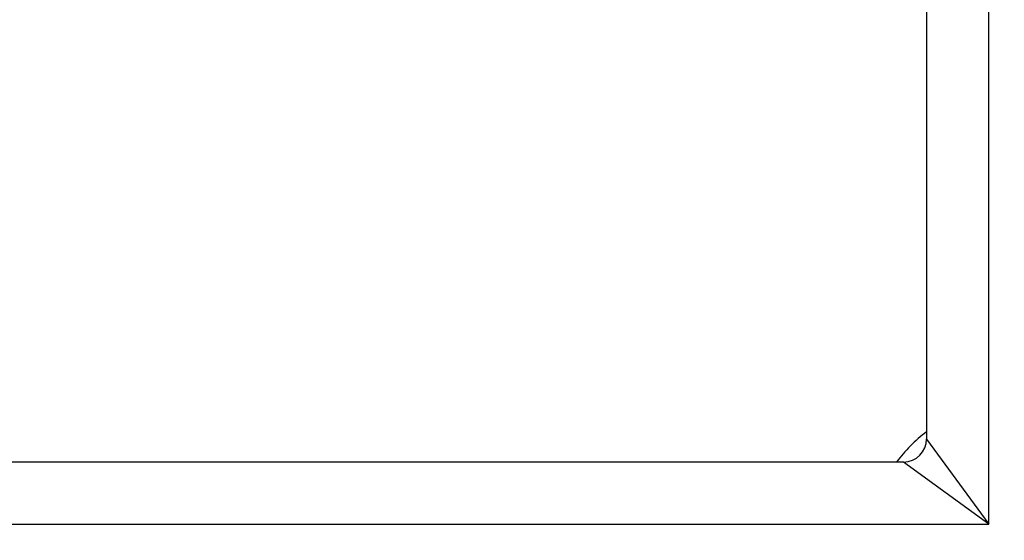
# Model space of a CAD drawing. Header units: inches. Extents: x 0 to 192, y -11 to 125.
# Tile 17 of 66: x 103.5 to 104.744, y 55.214 to 55.873. Entities that reach past the tile are written whole.
import ezdxf

# ---------------------------------------------------------------- set-up
doc = ezdxf.new("R2010")
doc.units = ezdxf.units.IN
doc.header["$LTSCALE"] = 11.537764
doc.header["$MEASUREMENT"] = 0
doc.layers.add('Visible Edges(ANSI)', color=7, linetype='Continuous', lineweight=25)
doc.layers.add('Visible Tangent Edges(ANSI)', color=7, linetype='Continuous', lineweight=25)

msp = doc.modelspace()

# ---------------------------------------------------------------- linework, layer by layer
at = {"layer": 'Visible Edges(ANSI)'}
for p, q in [((104.64594, 76.15917), (104.64594, 55.34257)), ((104.61688, 55.31351), (83.80028, 55.31351))]:
    msp.add_line(p, q, dxfattribs=at)
for centre, radius, start, end in [((104.75482, 55.20464), 0.1828, 126.55532, 143.44468), ((104.61688, 55.34257), 0.02906, 270, 0), ((104.71976, 55.2397), 0.25835, 270, 0)]:
    msp.add_arc(centre, radius, start, end, dxfattribs=at)
at = {"layer": 'Visible Tangent Edges(ANSI)'}
for p, q in [((104.72469, 55.23477), (104.72469, 76.26698)), ((104.64594, 55.34257), (104.72469, 55.23477)), ((104.72469, 55.23477), (104.61688, 55.31351)), ((83.69248, 55.23477), (104.72469, 55.23477))]:
    msp.add_line(p, q, dxfattribs=at)

doc.saveas('drawing.dxf')
